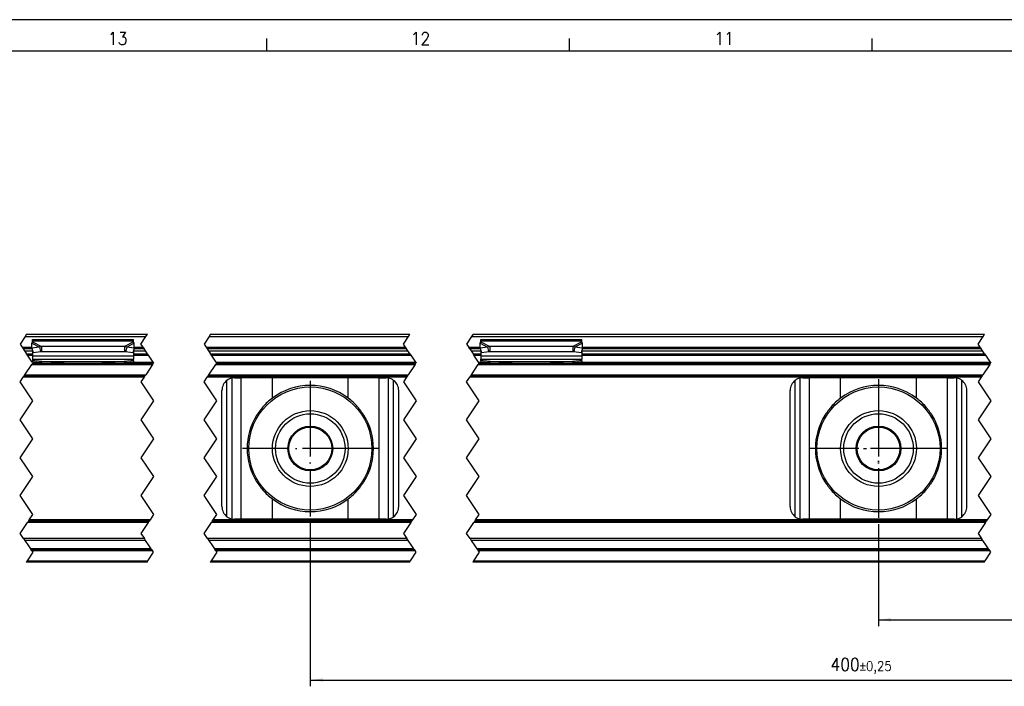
# Model space of a CAD drawing. Header units: millimetres. Extents: x -418 to 1850, y -684 to 1025.
# Tile 13 of 59: x -197 to -41, y 338 to 443. Entities that reach past the tile are written whole.
import ezdxf

# ---------------------------------------------------------------- set-up
doc = ezdxf.new("R2010")
doc.units = ezdxf.units.MM
doc.linetypes.add('DOT_CENTER', pattern=[14, 12, -1, 0, -1])
doc.layers.add('1', color=7, linetype='Continuous')
doc.styles.add('CONVERTER_12', font='txt.shx', dxfattribs={"width": 0.9})
doc.dimstyles.new('ME10_DIM_36', dxfattribs={"dimtxt": 2, "dimasz": 2, "dimexe": 1, "dimexo": 1, "dimgap": 1, "dimtad": 1, "dimdsep": 46, "dimtxsty": 'CONVERTER_12', "dimsah": 1, "dimcen": 0.09, "dimclrd": 2, "dimclre": 2, "dimclrt": 2, "dimadec": 0, "dimazin": 0, "dimtol": 1, "dimtp": 0.25, "dimtm": 0.25, "dimtfac": 0.75, "dimtdec": 0, "dimtix": 1, "dimtmove": 0, "dimatfit": 3, "dimfxl": 1, "dimtolj": 1, "dimtzin": 0, "dimarcsym": 0})
doc.dimstyles.new('ME10_DIM_40', dxfattribs={"dimtxt": 2, "dimasz": 2, "dimexe": 1, "dimexo": 1, "dimgap": 1, "dimtad": 1, "dimdsep": 46, "dimtxsty": 'CONVERTER_12', "dimsah": 1, "dimcen": 0.09, "dimclrd": 2, "dimclre": 2, "dimclrt": 2, "dimadec": 0, "dimazin": 0, "dimtol": 1, "dimtp": 0.25, "dimtm": 0.25, "dimtfac": 0.75, "dimtdec": 0, "dimtix": 1, "dimtmove": 0, "dimatfit": 3, "dimfxl": 1, "dimtolj": 1, "dimtzin": 0, "dimarcsym": 0})

# ---------------------------------------------------------------- blocks, each defined once
blk = doc.blocks.new('SOPORTE_SV2__49', base_point=(-302.89, 357.55))
at = {"color": 2, "linetype": 'DOT_CENTER'}
for p, q in [((-196.56, 393.3), (-197.35, 392.1)), ((-196.32, 393.65), (-196.56, 393.3)), ((-178.22, 392.1), (-177.42, 393.3)), ((-177.42, 393.3), (-177.18, 393.65)), ((-167.42, 393.3), (-168.22, 392.1)), ((-167.18, 393.65), (-167.42, 393.3)), ((-136.63, 392.1), (-135.84, 393.3)), ((-135.84, 393.3), (-135.6, 393.65)), ((-125.84, 393.3), (-126.63, 392.1)), ((-125.6, 393.65), (-125.84, 393.3)), ((-45.61, 392.1), (-44.81, 393.3)), ((-44.81, 393.3), (-44.58, 393.65)), ((-197.35, 392.1), (-197.02, 391.6)), ((-197.02, 391.6), (-196.99, 391.55)), ((-196.85, 391.35), (-196.99, 391.55)), ((-177.88, 391.6), (-178.22, 392.1)), ((-177.85, 391.55), (-177.88, 391.6)), ((-177.85, 391.55), (-177.72, 391.35)), ((-168.22, 392.1), (-167.88, 391.6)), ((-167.88, 391.6), (-167.85, 391.55)), ((-167.72, 391.35), (-167.85, 391.55)), ((-136.3, 391.6), (-136.63, 392.1)), ((-136.27, 391.55), (-136.3, 391.6)), ((-136.27, 391.55), (-136.13, 391.35)), ((-126.63, 392.1), (-126.3, 391.6)), ((-126.3, 391.6), (-126.27, 391.55)), ((-126.13, 391.35), (-126.27, 391.55)), ((-45.27, 391.6), (-45.61, 392.1)), ((-45.24, 391.55), (-45.27, 391.6)), ((-45.24, 391.55), (-45.11, 391.35)), ((-196.85, 391.35), (-196.65, 391.05)), ((-196.65, 391.05), (-196.32, 390.55)), ((-196.19, 390.35), (-196.32, 390.55)), ((-195.45, 389.25), (-196.19, 390.35)), ((-177.52, 391.05), (-177.72, 391.35)), ((-177.18, 390.55), (-177.52, 391.05)), ((-177.18, 390.55), (-177.05, 390.35)), ((-177.05, 390.35), (-176.32, 389.25)), ((-167.72, 391.35), (-167.52, 391.05)), ((-167.52, 391.05), (-167.18, 390.55)), ((-167.05, 390.35), (-167.18, 390.55)), ((-166.32, 389.25), (-167.05, 390.35)), ((-135.93, 391.05), (-136.13, 391.35)), ((-135.6, 390.55), (-135.93, 391.05)), ((-135.6, 390.55), (-135.47, 390.35)), ((-135.47, 390.35), (-134.73, 389.25)), ((-126.13, 391.35), (-125.93, 391.05)), ((-125.93, 391.05), (-125.6, 390.55)), ((-125.47, 390.35), (-125.6, 390.55)), ((-124.73, 389.25), (-125.47, 390.35)), ((-44.91, 391.05), (-45.11, 391.35)), ((-44.58, 390.55), (-44.91, 391.05)), ((-44.58, 390.55), (-44.44, 390.35)), ((-44.44, 390.35), (-43.71, 389.25)), ((-196.59, 387.25), (-195.52, 388.85)), ((-195.39, 389.05), (-195.52, 388.85)), ((-176.38, 388.85), (-177.45, 387.25)), ((-176.38, 388.85), (-176.25, 389.05)), ((-176.32, 389.25), (-176.22, 389.1)), ((-176.22, 389.1), (-176.25, 389.05)), ((-167.45, 387.25), (-166.38, 388.85)), ((-166.25, 389.05), (-166.38, 388.85)), ((-166.22, 389.1), (-166.32, 389.25)), ((-166.25, 389.05), (-166.22, 389.1)), ((-134.8, 388.85), (-135.87, 387.25)), ((-134.8, 388.85), (-134.67, 389.05)), ((-134.73, 389.25), (-134.63, 389.1)), ((-134.63, 389.1), (-134.67, 389.05)), ((-125.87, 387.25), (-124.8, 388.85)), ((-124.67, 389.05), (-124.8, 388.85)), ((-124.63, 389.1), (-124.73, 389.25)), ((-124.67, 389.05), (-124.63, 389.1)), ((-43.78, 388.85), (-44.84, 387.25)), ((-43.78, 388.85), (-43.64, 389.05)), ((-43.71, 389.25), (-43.61, 389.1)), ((-43.61, 389.1), (-43.64, 389.05)), ((-197.35, 386.1), (-196.85, 386.85)), ((-196.85, 386.85), (-196.72, 387.05)), ((-196.59, 387.25), (-196.72, 387.05)), ((-177.72, 386.85), (-178.22, 386.1)), ((-177.58, 387.05), (-177.72, 386.85)), ((-177.58, 387.05), (-177.45, 387.25)), ((-168.22, 386.1), (-167.72, 386.85)), ((-167.72, 386.85), (-167.58, 387.05)), ((-167.45, 387.25), (-167.58, 387.05)), ((-136.13, 386.85), (-136.63, 386.1)), ((-136, 387.05), (-136.13, 386.85)), ((-136, 387.05), (-135.87, 387.25)), ((-126.63, 386.1), (-126.13, 386.85)), ((-126.13, 386.85), (-126, 387.05)), ((-125.87, 387.25), (-126, 387.05)), ((-45.11, 386.85), (-45.61, 386.1)), ((-44.98, 387.05), (-45.11, 386.85)), ((-44.98, 387.05), (-44.84, 387.25)), ((-195.35, 383.1), (-197.35, 386.1)), ((-178.22, 386.1), (-176.22, 383.1)), ((-166.22, 383.1), (-168.22, 386.1)), ((-136.63, 386.1), (-134.63, 383.1)), ((-124.63, 383.1), (-126.63, 386.1)), ((-45.61, 386.1), (-43.61, 383.1)), ((-197.35, 380.1), (-195.35, 383.1)), ((-176.22, 383.1), (-178.22, 380.1)), ((-168.22, 380.1), (-166.22, 383.1)), ((-134.63, 383.1), (-136.63, 380.1)), ((-126.63, 380.1), (-124.63, 383.1)), ((-43.61, 383.1), (-45.61, 380.1)), ((-195.35, 377.1), (-197.35, 380.1)), ((-178.22, 380.1), (-176.22, 377.1)), ((-166.22, 377.1), (-168.22, 380.1)), ((-136.63, 380.1), (-134.63, 377.1)), ((-124.63, 377.1), (-126.63, 380.1)), ((-45.61, 380.1), (-43.61, 377.1)), ((-197.35, 374.1), (-195.35, 377.1)), ((-176.22, 377.1), (-178.22, 374.1)), ((-168.22, 374.1), (-166.22, 377.1)), ((-134.63, 377.1), (-136.63, 374.1)), ((-126.63, 374.1), (-124.63, 377.1)), ((-43.61, 377.1), (-45.61, 374.1)), ((-195.35, 371.1), (-197.35, 374.1)), ((-178.22, 374.1), (-176.22, 371.1)), ((-166.22, 371.1), (-168.22, 374.1)), ((-136.63, 374.1), (-134.63, 371.1)), ((-124.63, 371.1), (-126.63, 374.1)), ((-45.61, 374.1), (-43.61, 371.1)), ((-197.35, 368.1), (-195.35, 371.1)), ((-176.22, 371.1), (-178.22, 368.1)), ((-168.22, 368.1), (-166.22, 371.1)), ((-134.63, 371.1), (-136.63, 368.1)), ((-126.63, 368.1), (-124.63, 371.1)), ((-43.61, 371.1), (-45.61, 368.1)), ((-195.35, 365.1), (-197.35, 368.1)), ((-178.22, 368.1), (-176.22, 365.1)), ((-166.22, 365.1), (-168.22, 368.1)), ((-136.63, 368.1), (-134.63, 365.1)), ((-124.63, 365.1), (-126.63, 368.1)), ((-45.61, 368.1), (-43.61, 365.1)), ((-195.92, 364.25), (-195.35, 365.1)), ((-176.22, 365.1), (-176.78, 364.25)), ((-166.78, 364.25), (-166.22, 365.1)), ((-134.63, 365.1), (-135.2, 364.25)), ((-125.2, 364.25), (-124.63, 365.1)), ((-43.61, 365.1), (-44.18, 364.25)), ((-197.35, 362.1), (-196.19, 363.85)), ((-196.05, 364.05), (-196.19, 363.85)), ((-196.05, 364.05), (-195.92, 364.25)), ((-177.05, 363.85), (-178.22, 362.1)), ((-177.05, 363.85), (-176.92, 364.05)), ((-176.78, 364.25), (-176.92, 364.05)), ((-168.22, 362.1), (-167.05, 363.85)), ((-166.92, 364.05), (-167.05, 363.85)), ((-166.92, 364.05), (-166.78, 364.25)), ((-135.47, 363.85), (-136.63, 362.1)), ((-135.47, 363.85), (-135.33, 364.05)), ((-135.2, 364.25), (-135.33, 364.05)), ((-126.63, 362.1), (-125.47, 363.85)), ((-125.33, 364.05), (-125.47, 363.85)), ((-125.33, 364.05), (-125.2, 364.25)), ((-44.44, 363.85), (-45.61, 362.1)), ((-44.44, 363.85), (-44.31, 364.05)), ((-44.18, 364.25), (-44.31, 364.05)), ((-196.8, 361.27), (-197.35, 362.1)), ((-178.22, 362.1), (-177.66, 361.27)), ((-167.66, 361.27), (-168.22, 362.1)), ((-136.63, 362.1), (-136.08, 361.27)), ((-126.08, 361.27), (-126.63, 362.1)), ((-45.61, 362.1), (-45.05, 361.27)), ((-196.8, 361.27), (-196.61, 360.99)), ((-196.61, 360.99), (-196.4, 360.66)), ((-196.4, 360.66), (-196.26, 360.46)), ((-196.26, 360.46), (-195.73, 359.67)), ((-177.47, 360.99), (-177.66, 361.27)), ((-177.26, 360.66), (-177.47, 360.99)), ((-177.12, 360.46), (-177.26, 360.66)), ((-176.59, 359.67), (-177.12, 360.46)), ((-167.66, 361.27), (-167.47, 360.99)), ((-167.47, 360.99), (-167.26, 360.66)), ((-167.26, 360.66), (-167.12, 360.46)), ((-167.12, 360.46), (-166.59, 359.67)), ((-135.89, 360.99), (-136.08, 361.27)), ((-135.68, 360.66), (-135.89, 360.99)), ((-135.54, 360.46), (-135.68, 360.66)), ((-135.01, 359.67), (-135.54, 360.46)), ((-126.08, 361.27), (-125.89, 360.99)), ((-125.89, 360.99), (-125.68, 360.66)), ((-125.68, 360.66), (-125.54, 360.46)), ((-125.54, 360.46), (-125.01, 359.67)), ((-44.87, 360.99), (-45.05, 361.27)), ((-44.65, 360.66), (-44.87, 360.99)), ((-44.52, 360.46), (-44.65, 360.66)), ((-43.99, 359.67), (-44.52, 360.46)), ((-195.35, 359.1), (-196.25, 357.75)), ((-195.73, 359.67), (-195.65, 359.55)), ((-195.52, 359.35), (-195.65, 359.55)), ((-195.52, 359.35), (-195.35, 359.1)), ((-177.12, 357.75), (-176.22, 359.1)), ((-176.52, 359.55), (-176.59, 359.67)), ((-176.52, 359.55), (-176.38, 359.35)), ((-176.22, 359.1), (-176.38, 359.35)), ((-166.22, 359.1), (-167.12, 357.75)), ((-166.59, 359.67), (-166.52, 359.55)), ((-166.38, 359.35), (-166.52, 359.55)), ((-166.38, 359.35), (-166.22, 359.1)), ((-135.53, 357.75), (-134.63, 359.1)), ((-134.93, 359.55), (-135.01, 359.67)), ((-134.93, 359.55), (-134.8, 359.35)), ((-134.63, 359.1), (-134.8, 359.35)), ((-124.63, 359.1), (-125.53, 357.75)), ((-125.01, 359.67), (-124.93, 359.55)), ((-124.8, 359.35), (-124.93, 359.55)), ((-124.8, 359.35), (-124.63, 359.1)), ((-44.51, 357.75), (-43.61, 359.1)), ((-43.91, 359.55), (-43.99, 359.67)), ((-43.91, 359.55), (-43.78, 359.35)), ((-43.61, 359.1), (-43.78, 359.35)), ((-196.25, 357.75), (-196.39, 357.55)), ((-177.25, 357.55), (-177.12, 357.75)), ((-167.12, 357.75), (-167.25, 357.55)), ((-135.67, 357.55), (-135.53, 357.75)), ((-125.53, 357.75), (-125.67, 357.55)), ((-44.64, 357.55), (-44.51, 357.75))]:
    blk.add_line(p, q, dxfattribs=at)
at = {"color": 3, "linetype": 'Continuous'}
for p, q in [((-196.56, 393.3), (-177.42, 393.3)), ((-167.42, 393.3), (-135.84, 393.3)), ((-125.84, 393.3), (-44.81, 393.3)), ((-197.02, 391.6), (-195.48, 391.6)), ((-195.5, 392.23), (-194.31, 391.61)), ((-195.39, 392.61), (-179.39, 392.61)), ((-195.39, 392.43), (-193.98, 391.7)), ((-179.39, 392.43), (-180.8, 391.7)), ((-179.28, 392.23), (-180.47, 391.61)), ((-179.3, 391.6), (-177.88, 391.6)), ((-167.88, 391.6), (-136.3, 391.6)), ((-126.3, 391.6), (-124.48, 391.6)), ((-124.5, 392.23), (-123.31, 391.61)), ((-124.39, 392.61), (-108.39, 392.61)), ((-124.39, 392.43), (-122.98, 391.7)), ((-108.39, 392.43), (-109.8, 391.7)), ((-108.28, 392.23), (-109.47, 391.61)), ((-108.3, 391.6), (-45.27, 391.6)), ((-195.46, 391.35), (-196.85, 391.35)), ((-196.65, 391.05), (-195.39, 391.05)), ((-196.19, 390.35), (-195.39, 390.35)), ((-195.39, 390.21), (-179.39, 390.21)), ((-179.39, 391.05), (-177.52, 391.05)), ((-179.39, 390.35), (-177.05, 390.35)), ((-177.72, 391.35), (-179.32, 391.35)), ((-136.13, 391.35), (-167.72, 391.35)), ((-167.52, 391.05), (-135.93, 391.05)), ((-167.05, 390.35), (-135.47, 390.35)), ((-124.46, 391.35), (-126.13, 391.35)), ((-125.93, 391.05), (-124.39, 391.05)), ((-125.47, 390.35), (-124.39, 390.35)), ((-124.39, 390.21), (-108.39, 390.21)), ((-108.39, 391.05), (-44.91, 391.05)), ((-108.39, 390.35), (-44.44, 390.35)), ((-45.11, 391.35), (-108.32, 391.35)), ((-195.52, 388.85), (-176.38, 388.85)), ((-193.9, 389.33), (-180.88, 389.33)), ((-193.9, 389.15), (-193.9, 389.22)), ((-180.88, 389.22), (-180.88, 389.15)), ((-179.39, 389.25), (-176.32, 389.25)), ((-166.38, 388.85), (-134.8, 388.85)), ((-166.32, 389.25), (-134.73, 389.25)), ((-124.8, 388.85), (-43.78, 388.85)), ((-124.73, 389.25), (-124.3, 389.25)), ((-122.9, 389.33), (-109.88, 389.33)), ((-122.9, 389.15), (-122.9, 389.22)), ((-109.88, 389.22), (-109.88, 389.15)), ((-108.39, 389.25), (-43.71, 389.25)), ((-177.72, 386.85), (-196.85, 386.85)), ((-196.59, 387.25), (-177.45, 387.25)), ((-136.13, 386.85), (-167.72, 386.85)), ((-167.45, 387.25), (-135.87, 387.25)), ((-45.11, 386.85), (-126.13, 386.85)), ((-125.87, 387.25), (-44.84, 387.25)), ((-164.59, 364.75), (-164.59, 386.35)), ((-163.79, 364.39), (-163.79, 386.71)), ((-162.32, 364.35), (-162.32, 386.75)), ((-157.4, 383.54), (-157.4, 386.75)), ((-145.38, 383.54), (-145.38, 386.75)), ((-140.46, 364.35), (-140.46, 386.75)), ((-138.99, 364.39), (-138.99, 386.71)), ((-138.19, 364.75), (-138.19, 386.35)), ((-74.59, 364.75), (-74.59, 386.35)), ((-73.79, 364.39), (-73.79, 386.71)), ((-72.32, 364.35), (-72.32, 386.75)), ((-67.4, 383.54), (-67.4, 386.75)), ((-55.38, 383.54), (-55.38, 386.75)), ((-50.46, 364.35), (-50.46, 386.75)), ((-48.99, 364.39), (-48.99, 386.71)), ((-48.19, 364.75), (-48.19, 386.35)), ((-157.4, 364.35), (-157.4, 367.56)), ((-145.38, 364.35), (-145.38, 367.56)), ((-67.4, 364.35), (-67.4, 367.56)), ((-55.38, 364.35), (-55.38, 367.56)), ((-177.05, 363.85), (-196.19, 363.85)), ((-176.78, 364.25), (-195.92, 364.25)), ((-135.47, 363.85), (-167.05, 363.85)), ((-135.2, 364.25), (-166.78, 364.25)), ((-44.44, 363.85), (-125.47, 363.85)), ((-44.18, 364.25), (-125.2, 364.25)), ((-177.47, 360.99), (-196.61, 360.99)), ((-135.89, 360.99), (-167.47, 360.99)), ((-44.87, 360.99), (-125.89, 360.99)), ((-176.59, 359.67), (-195.73, 359.67)), ((-176.38, 359.35), (-195.52, 359.35)), ((-135.01, 359.67), (-166.59, 359.67)), ((-134.8, 359.35), (-166.38, 359.35)), ((-43.99, 359.67), (-125.01, 359.67)), ((-43.78, 359.35), (-124.8, 359.35)), ((-196.25, 357.75), (-177.12, 357.75)), ((-167.12, 357.75), (-135.53, 357.75)), ((-125.53, 357.75), (-44.51, 357.75))]:
    blk.add_line(p, q, dxfattribs=at)
at = {"color": 7, "linetype": 'Continuous'}
for p, q in [((-196.32, 393.65), (-177.18, 393.65)), ((-167.18, 393.65), (-135.6, 393.65)), ((-125.6, 393.65), (-44.58, 393.65)), ((-196.99, 391.55), (-195.48, 391.55)), ((-195.48, 391.43), (-195.5, 392.23)), ((-194.31, 391.61), (-195.48, 391.43)), ((-195.39, 392.82), (-179.39, 392.82)), ((-195.39, 392.61), (-195.39, 392.82)), ((-195.39, 392.43), (-195.39, 392.61)), ((-194.31, 391.61), (-194.2, 391.17)), ((-180.8, 391.7), (-193.98, 391.7)), ((-193.98, 391.7), (-193.98, 391.19)), ((-180.8, 391.7), (-180.8, 391.19)), ((-180.47, 391.61), (-180.58, 391.17)), ((-179.3, 391.43), (-180.47, 391.61)), ((-179.39, 392.61), (-179.39, 392.82)), ((-179.39, 392.43), (-179.39, 392.61)), ((-179.3, 391.43), (-179.28, 392.23)), ((-179.3, 391.55), (-177.85, 391.55)), ((-167.85, 391.55), (-136.27, 391.55)), ((-126.27, 391.55), (-124.48, 391.55)), ((-124.48, 391.43), (-124.5, 392.23)), ((-123.31, 391.61), (-124.48, 391.43)), ((-124.39, 392.82), (-108.39, 392.82)), ((-124.39, 392.61), (-124.39, 392.82)), ((-124.39, 392.43), (-124.39, 392.61)), ((-123.31, 391.61), (-123.2, 391.17)), ((-109.8, 391.7), (-122.98, 391.7)), ((-122.98, 391.7), (-122.98, 391.19)), ((-109.8, 391.7), (-109.8, 391.19)), ((-109.47, 391.61), (-109.58, 391.17)), ((-108.3, 391.43), (-109.47, 391.61)), ((-108.39, 392.61), (-108.39, 392.82)), ((-108.39, 392.43), (-108.39, 392.61)), ((-108.3, 391.43), (-108.28, 392.23)), ((-108.3, 391.55), (-45.24, 391.55)), ((-196.32, 390.55), (-195.39, 390.55)), ((-195.48, 391.43), (-195.3, 390.7)), ((-195.39, 391.08), (-195.39, 390.21)), ((-195.39, 390.21), (-195.39, 389.72)), ((-194.12, 390.88), (-195.3, 390.7)), ((-194.2, 391.17), (-194.12, 390.88)), ((-193.98, 391.19), (-193.98, 390.85)), ((-180.8, 390.85), (-193.98, 390.85)), ((-180.8, 391.19), (-180.8, 390.85)), ((-180.58, 391.17), (-180.66, 390.88)), ((-179.48, 390.7), (-180.66, 390.88)), ((-179.3, 391.43), (-179.48, 390.7)), ((-179.39, 391.08), (-179.39, 390.21)), ((-179.39, 390.55), (-177.18, 390.55)), ((-179.39, 390.21), (-179.39, 389.72)), ((-167.18, 390.55), (-135.6, 390.55)), ((-125.6, 390.55), (-124.39, 390.55)), ((-124.48, 391.43), (-124.3, 390.7)), ((-124.39, 391.08), (-124.39, 390.21)), ((-124.39, 390.21), (-124.39, 389.72)), ((-123.12, 390.88), (-124.3, 390.7)), ((-123.2, 391.17), (-123.12, 390.88)), ((-122.98, 391.19), (-122.98, 390.85)), ((-109.8, 390.85), (-122.98, 390.85)), ((-109.8, 391.19), (-109.8, 390.85)), ((-109.58, 391.17), (-109.66, 390.88)), ((-108.48, 390.7), (-109.66, 390.88)), ((-108.3, 391.43), (-108.48, 390.7)), ((-108.39, 391.08), (-108.39, 390.21)), ((-108.39, 390.55), (-44.58, 390.55)), ((-108.39, 390.21), (-108.39, 389.72)), ((-195.39, 389.72), (-195.39, 389.44)), ((-195.39, 389.72), (-179.39, 389.72)), ((-195.39, 389.44), (-195.39, 389.26)), ((-195.39, 389.05), (-192.63, 389.05)), ((-190.39, 389.06), (-193.9, 389.33)), ((-193.9, 389.22), (-193.9, 389.33)), ((-193.9, 389.15), (-192.63, 389.05)), ((-192.63, 389.05), (-182.15, 389.05)), ((-180.88, 389.33), (-184.39, 389.06)), ((-182.15, 389.05), (-180.88, 389.15)), ((-182.15, 389.05), (-179.39, 389.05)), ((-180.88, 389.33), (-180.88, 389.22)), ((-179.39, 389.44), (-179.39, 389.72)), ((-179.39, 389.44), (-179.39, 389.26)), ((-179.39, 389.26), (-179.39, 389.05)), ((-179.39, 389.05), (-176.25, 389.05)), ((-166.25, 389.05), (-134.67, 389.05)), ((-124.67, 389.05), (-121.63, 389.05)), ((-124.39, 389.72), (-108.39, 389.72)), ((-124.39, 389.44), (-124.39, 389.72)), ((-124.39, 389.44), (-124.39, 389.26)), ((-122.9, 389.22), (-122.9, 389.33)), ((-119.39, 389.06), (-122.9, 389.33)), ((-122.9, 389.15), (-121.63, 389.05)), ((-121.63, 389.05), (-111.15, 389.05)), ((-109.88, 389.33), (-113.39, 389.06)), ((-111.15, 389.05), (-109.88, 389.15)), ((-111.15, 389.05), (-108.39, 389.05)), ((-109.88, 389.33), (-109.88, 389.22)), ((-108.39, 389.44), (-108.39, 389.72)), ((-108.39, 389.44), (-108.39, 389.26)), ((-108.39, 389.26), (-108.39, 389.05)), ((-108.39, 389.05), (-43.64, 389.05)), ((-196.72, 387.05), (-177.58, 387.05)), ((-167.58, 387.05), (-136, 387.05)), ((-126, 387.05), (-44.98, 387.05)), ((-163.39, 386.75), (-162.32, 386.75)), ((-157.4, 386.75), (-162.32, 386.75)), ((-145.38, 386.75), (-157.4, 386.75)), ((-140.46, 386.75), (-145.38, 386.75)), ((-140.46, 386.75), (-139.39, 386.75)), ((-73.39, 386.75), (-72.32, 386.75)), ((-67.4, 386.75), (-72.32, 386.75)), ((-55.38, 386.75), (-67.4, 386.75)), ((-50.46, 386.75), (-55.38, 386.75)), ((-50.46, 386.75), (-49.39, 386.75)), ((-165.39, 366.35), (-165.39, 384.75)), ((-137.39, 366.35), (-137.39, 384.75)), ((-75.39, 366.35), (-75.39, 384.75)), ((-47.39, 366.35), (-47.39, 384.75)), ((-176.92, 364.05), (-196.05, 364.05)), ((-135.33, 364.05), (-166.92, 364.05)), ((-162.32, 364.35), (-163.39, 364.35)), ((-157.4, 364.35), (-162.32, 364.35)), ((-145.38, 364.35), (-157.4, 364.35)), ((-140.46, 364.35), (-145.38, 364.35)), ((-139.39, 364.35), (-140.46, 364.35)), ((-44.31, 364.05), (-125.33, 364.05)), ((-72.32, 364.35), (-73.39, 364.35)), ((-67.4, 364.35), (-72.32, 364.35)), ((-55.38, 364.35), (-67.4, 364.35)), ((-50.46, 364.35), (-55.38, 364.35)), ((-49.39, 364.35), (-50.46, 364.35)), ((-177.66, 361.27), (-196.8, 361.27)), ((-136.08, 361.27), (-167.66, 361.27)), ((-45.05, 361.27), (-126.08, 361.27)), ((-176.52, 359.55), (-195.65, 359.55)), ((-134.93, 359.55), (-166.52, 359.55)), ((-43.91, 359.55), (-124.93, 359.55)), ((-177.25, 357.55), (-196.39, 357.55)), ((-135.67, 357.55), (-167.25, 357.55)), ((-44.64, 357.55), (-125.67, 357.55))]:
    blk.add_line(p, q, dxfattribs=at)
for centre, radius in [((-151.39, 375.55), 9.75), ((-61.39, 375.55), 9.75), ((-151.39, 375.55), 6), ((-151.39, 375.55), 5.5), ((-61.39, 375.55), 6), ((-61.39, 375.55), 5.5), ((-151.39, 375.55), 3.55), ((-61.39, 375.55), 3.55), ((-151.39, 375.55), 3.4), ((-61.39, 375.55), 3.4)]:
    blk.add_circle(centre, radius, dxfattribs=at)
for centre, radius, start, end in [((-163.39, 384.75), 2, 126.8699, 180), ((-163.39, 384.75), 2, 101.598, 126.8699), ((-163.39, 384.75), 2, 90, 101.598), ((-151.39, 375.55), 10, 53.076, 126.924), ((-139.39, 384.75), 2, 78.402, 90), ((-139.39, 384.75), 2, 53.1301, 78.402), ((-139.39, 384.75), 2, 360, 53.1301), ((-73.39, 384.75), 2, 126.8699, 180), ((-73.39, 384.75), 2, 101.598, 126.8699), ((-73.39, 384.75), 2, 90, 101.598), ((-61.39, 375.55), 10, 53.076, 126.924), ((-49.39, 384.75), 2, 78.402, 90), ((-49.39, 384.75), 2, 53.1301, 78.402), ((-49.39, 384.75), 2, 0, 53.1301), ((-151.39, 375.55), 10, 126.924, 138.5708), ((-151.39, 375.55), 10, 41.4292, 53.076), ((-61.39, 375.55), 10, 126.924, 138.5708), ((-61.39, 375.55), 10, 41.4292, 53.076), ((-151.39, 375.55), 10, 148.2362, 211.7638), ((-151.39, 375.55), 10, 328.2363, 31.7637), ((-61.39, 375.55), 10, 148.2362, 211.7638), ((-61.39, 375.55), 10, 328.2363, 31.7637), ((-151.39, 375.55), 10, 221.4292, 233.076), ((-151.39, 375.55), 10, 306.924, 318.5708), ((-61.39, 375.55), 10, 221.4292, 233.076), ((-61.39, 375.55), 10, 306.924, 318.5708), ((-151.39, 375.55), 10, 233.076, 306.924), ((-61.39, 375.55), 10, 233.076, 306.924), ((-163.39, 366.35), 2, 180, 233.1301), ((-139.39, 366.35), 2, 306.8699, 360), ((-73.39, 366.35), 2, 180, 233.1301), ((-49.39, 366.35), 2, 306.8699, 360), ((-163.39, 366.35), 2, 233.1301, 258.402), ((-163.39, 366.35), 2, 258.402, 270), ((-139.39, 366.35), 2, 270, 281.598), ((-139.39, 366.35), 2, 281.598, 306.8699), ((-73.39, 366.35), 2, 233.1301, 258.402), ((-73.39, 366.35), 2, 258.402, 270), ((-49.39, 366.35), 2, 270, 281.598), ((-49.39, 366.35), 2, 281.598, 306.8699)]:
    blk.add_arc(centre, radius, start, end, dxfattribs=at)
for points, knots in [([(-195.5, 392.23), (-195.49, 392.24), (-195.47, 392.28), (-195.45, 392.34), (-195.42, 392.39), (-195.4, 392.42), (-195.39, 392.43)], [0, 0, 0, 0, 0.0583422, 0.1234865, 0.1799189, 0.2333289, 0.2333289, 0.2333289, 0.2333289]), ([(-193.98, 391.7), (-194, 391.7), (-194.06, 391.69), (-194.14, 391.66), (-194.23, 391.64), (-194.28, 391.62), (-194.31, 391.61)], [0, 0, 0, 0, 0.0849289, 0.1704941, 0.256711, 0.3435204, 0.3435204, 0.3435204, 0.3435204]), ([(-180.47, 391.61), (-180.5, 391.62), (-180.55, 391.64), (-180.64, 391.66), (-180.72, 391.69), (-180.78, 391.7), (-180.8, 391.7)], [0, 0, 0, 0, 0.0868093, 0.1730263, 0.2625573, 0.3435203, 0.3435203, 0.3435203, 0.3435203]), ([(-179.28, 392.23), (-179.29, 392.25), (-179.31, 392.28), (-179.33, 392.34), (-179.36, 392.39), (-179.38, 392.42), (-179.39, 392.43)], [0, 0, 0, 0, 0.0630544, 0.1234867, 0.1753749, 0.2333288, 0.2333288, 0.2333288, 0.2333288]), ([(-124.5, 392.23), (-124.49, 392.25), (-124.47, 392.29), (-124.44, 392.34), (-124.42, 392.39), (-124.4, 392.42), (-124.39, 392.43)], [0, 0, 0, 0, 0.0669463, 0.1234866, 0.1837172, 0.233329, 0.233329, 0.233329, 0.233329]), ([(-122.98, 391.7), (-123, 391.7), (-123.06, 391.69), (-123.14, 391.66), (-123.23, 391.64), (-123.28, 391.62), (-123.31, 391.61)], [0, 0, 0, 0, 0.080963, 0.170494, 0.2598164, 0.3435202, 0.3435202, 0.3435202, 0.3435202]), ([(-109.47, 391.61), (-109.5, 391.62), (-109.56, 391.64), (-109.64, 391.66), (-109.72, 391.69), (-109.78, 391.7), (-109.8, 391.7)], [0, 0, 0, 0, 0.0909021, 0.1730263, 0.2585914, 0.3435203, 0.3435203, 0.3435203, 0.3435203]), ([(-108.28, 392.23), (-108.29, 392.25), (-108.31, 392.28), (-108.33, 392.34), (-108.36, 392.39), (-108.38, 392.42), (-108.39, 392.43)], [0, 0, 0, 0, 0.0630544, 0.1234867, 0.1837173, 0.233329, 0.233329, 0.233329, 0.233329]), ([(-193.98, 390.85), (-193.99, 390.85), (-194.01, 390.85), (-194.05, 390.86), (-194.09, 390.87), (-194.11, 390.88), (-194.12, 390.88)], [0, 0, 0, 0, 0.0383658, 0.0760959, 0.1140041, 0.1512902, 0.1512902, 0.1512902, 0.1512902]), ([(-180.66, 390.88), (-180.67, 390.88), (-180.69, 390.87), (-180.73, 390.86), (-180.77, 390.85), (-180.79, 390.85), (-180.8, 390.85)], [0, 0, 0, 0, 0.0372861, 0.0751943, 0.1129244, 0.1512902, 0.1512902, 0.1512902, 0.1512902]), ([(-122.98, 390.85), (-122.99, 390.85), (-123.01, 390.85), (-123.05, 390.86), (-123.09, 390.87), (-123.11, 390.88), (-123.12, 390.88)], [0, 0, 0, 0, 0.0383658, 0.0760959, 0.1140041, 0.1512902, 0.1512902, 0.1512902, 0.1512902]), ([(-109.66, 390.88), (-109.67, 390.88), (-109.69, 390.87), (-109.73, 390.86), (-109.77, 390.85), (-109.79, 390.85), (-109.8, 390.85)], [0, 0, 0, 0, 0.0372861, 0.0751943, 0.1129244, 0.1512902, 0.1512902, 0.1512902, 0.1512902]), ([(-193.9, 389.33), (-194.02, 389.34), (-194.27, 389.36), (-194.64, 389.39), (-195.02, 389.42), (-195.27, 389.43), (-195.39, 389.44)], [0, 0, 0, 0, 0.373696, 0.747543, 1.121146, 1.494893, 1.494893, 1.494893, 1.494893]), ([(-195.39, 389.26), (-195.27, 389.25), (-195.02, 389.23), (-194.64, 389.2), (-194.27, 389.18), (-194.02, 389.16), (-193.9, 389.15)], [0, 0, 0, 0, 0.373697, 0.747255, 1.121047, 1.494694, 1.494694, 1.494694, 1.494694]), ([(-179.39, 389.44), (-179.51, 389.43), (-179.76, 389.42), (-180.14, 389.39), (-180.51, 389.36), (-180.76, 389.34), (-180.88, 389.33)], [0, 0, 0, 0, 0.373742, 0.74735, 1.121197, 1.494893, 1.494893, 1.494893, 1.494893]), ([(-180.88, 389.15), (-180.76, 389.16), (-180.51, 389.18), (-180.14, 389.2), (-179.76, 389.23), (-179.51, 389.25), (-179.39, 389.26)], [0, 0, 0, 0, 0.373648, 0.747439, 1.120992, 1.494694, 1.494694, 1.494694, 1.494694]), ([(-122.9, 389.33), (-123.02, 389.34), (-123.27, 389.36), (-123.64, 389.39), (-124.02, 389.42), (-124.27, 389.43), (-124.39, 389.44)], [0, 0, 0, 0, 0.373701, 0.747543, 1.121146, 1.494893, 1.494893, 1.494893, 1.494893]), ([(-124.39, 389.26), (-124.27, 389.25), (-124.02, 389.23), (-123.64, 389.2), (-123.27, 389.18), (-123.02, 389.16), (-122.9, 389.15)], [0, 0, 0, 0, 0.373702, 0.747255, 1.121052, 1.494694, 1.494694, 1.494694, 1.494694]), ([(-108.39, 389.44), (-108.51, 389.43), (-108.76, 389.42), (-109.14, 389.39), (-109.51, 389.36), (-109.76, 389.34), (-109.88, 389.33)], [0, 0, 0, 0, 0.373742, 0.74735, 1.121197, 1.494893, 1.494893, 1.494893, 1.494893]), ([(-109.88, 389.15), (-109.76, 389.16), (-109.51, 389.18), (-109.14, 389.2), (-108.76, 389.23), (-108.51, 389.25), (-108.39, 389.26)], [0, 0, 0, 0, 0.373642, 0.747439, 1.120997, 1.494694, 1.494694, 1.494694, 1.494694]), ([(-158.89, 382.17), (-158.97, 382.06), (-159.15, 381.84), (-159.4, 381.5), (-159.65, 381.16), (-159.81, 380.93), (-159.89, 380.81)], [0, 0, 0, 0, 0.418104, 0.842646, 1.25962, 1.685167, 1.685167, 1.685167, 1.685167]), ([(-142.89, 380.81), (-142.97, 380.93), (-143.13, 381.16), (-143.38, 381.5), (-143.63, 381.84), (-143.81, 382.06), (-143.89, 382.17)], [0, 0, 0, 0, 0.425548, 0.842522, 1.267064, 1.685169, 1.685169, 1.685169, 1.685169]), ([(-68.89, 382.17), (-68.97, 382.06), (-69.15, 381.84), (-69.4, 381.5), (-69.65, 381.16), (-69.81, 380.93), (-69.89, 380.81)], [0, 0, 0, 0, 0.418104, 0.842646, 1.25962, 1.685167, 1.685167, 1.685167, 1.685167]), ([(-52.89, 380.81), (-52.97, 380.93), (-53.13, 381.16), (-53.38, 381.5), (-53.63, 381.84), (-53.81, 382.06), (-53.89, 382.17)], [0, 0, 0, 0, 0.425548, 0.842522, 1.267064, 1.685169, 1.685169, 1.685169, 1.685169]), ([(-159.89, 370.29), (-159.81, 370.17), (-159.65, 369.94), (-159.4, 369.6), (-159.15, 369.26), (-158.97, 369.04), (-158.89, 368.93)], [0, 0, 0, 0, 0.425548, 0.842521, 1.267063, 1.685167, 1.685167, 1.685167, 1.685167]), ([(-143.89, 368.93), (-143.81, 369.04), (-143.63, 369.26), (-143.38, 369.6), (-143.13, 369.94), (-142.97, 370.17), (-142.89, 370.29)], [0, 0, 0, 0, 0.418104, 0.842647, 1.259621, 1.685169, 1.685169, 1.685169, 1.685169]), ([(-69.89, 370.29), (-69.81, 370.17), (-69.65, 369.94), (-69.4, 369.6), (-69.15, 369.26), (-68.97, 369.04), (-68.89, 368.93)], [0, 0, 0, 0, 0.425548, 0.842521, 1.267063, 1.685167, 1.685167, 1.685167, 1.685167]), ([(-53.89, 368.93), (-53.81, 369.04), (-53.63, 369.26), (-53.38, 369.6), (-53.13, 369.94), (-52.97, 370.17), (-52.89, 370.29)], [0, 0, 0, 0, 0.418104, 0.842647, 1.259621, 1.685169, 1.685169, 1.685169, 1.685169])]:
    blk.add_open_spline(points, degree=3, knots=knots, dxfattribs=at)
at = {"layer": '1', "color": 2, "linetype": 'DOT_CENTER'}
for p, q in [((-151.39, 386.3), (-151.39, 364.8)), ((-61.39, 386.55), (-61.39, 364.55)), ((-61.39, 386.55), (-61.39, 364.55)), ((-61.39, 386.55), (-61.39, 364.55)), ((-61.39, 386.3), (-61.39, 364.8)), ((-140.64, 375.55), (-162.14, 375.55)), ((-50.39, 375.55), (-72.39, 375.55)), ((-50.39, 375.55), (-72.39, 375.55)), ((-50.39, 375.55), (-72.39, 375.55)), ((-50.64, 375.55), (-72.14, 375.55))]:
    blk.add_line(p, q, dxfattribs=at)
blk = doc.blocks.new('*D100')
at = {"layer": '1', "color": 2, "linetype": 'Continuous'}
for p, q in [((29.61, 367.05), (29.61, 337.87)), ((-151.39, 363.8), (-151.39, 337.87)), ((-151.39, 338.87), (29.61, 338.87))]:
    blk.add_line(p, q, dxfattribs=at)
at = {"layer": '1', "color": 2}
for points in [[(-149.39, 339.13), (-149.39, 338.61), (-151.39, 338.87)], [(27.61, 338.61), (27.61, 339.13), (29.61, 338.87)]]:
    blk.add_solid(points, dxfattribs=at)
at = {"layer": '1', "color": 2, "insert": (-68.99, 339.87), "char_height": 2, "attachment_point": 7, "rotation": 0.0001, "line_spacing_factor": 0.60024, "style": 'CONVERTER_12'}
blk.add_mtext('\\C2;400\\C2;\\H1.5;{\\Fgdt;`}0,25', dxfattribs=at)
blk = doc.blocks.new('*D104')
at = {"layer": '1', "color": 2, "linetype": 'Continuous'}
for p, q in [((29.61, 367.05), (29.61, 347.41)), ((-61.39, 363.55), (-61.39, 347.41)), ((-61.39, 348.41), (29.61, 348.41))]:
    blk.add_line(p, q, dxfattribs=at)
at = {"layer": '1', "color": 2}
for points in [[(-59.39, 348.68), (-59.39, 348.15), (-61.39, 348.41)], [(27.61, 348.15), (27.61, 348.68), (29.61, 348.41)]]:
    blk.add_solid(points, dxfattribs=at)
at = {"layer": '1', "color": 2, "insert": (-21.38, 349.41), "char_height": 2, "attachment_point": 7, "rotation": 0.0001, "line_spacing_factor": 0.60024, "style": 'CONVERTER_12'}
blk.add_mtext('\\C2;200\\C2;\\H1.5;{\\Fgdt;`}0,25', dxfattribs=at)
blk = doc.blocks.new('_A1', base_point=(416.98, -145.5))
at = {"layer": '1', "color": 2, "linetype": 'Continuous'}
for p, q in [((421.98, 443.5), (-418.02, 443.5)), ((-158.32, 440.5), (-158.32, 438.5)), ((-110.38, 440.5), (-110.38, 438.5)), ((-62.44, 440.5), (-62.44, 438.5))]:
    blk.add_line(p, q, dxfattribs=at)
at = {"layer": '1', "color": 7, "linetype": 'Continuous'}
blk.add_line((416.98, 438.5), (-398.02, 438.5), dxfattribs=at)
at = {"layer": '1', "color": 2, "char_height": 2, "attachment_point": 4, "line_spacing_factor": 1.20048, "style": 'CONVERTER_12'}
for s, insert in [('13', (-183.44, 440.52)), ('12', (-135.49, 440.52)), ('11', (-87.39, 440.52))]:
    blk.add_mtext(s, dxfattribs=dict(at, insert=insert))
blk = doc.blocks.new('Front3', base_point=(-215.39, 375.6))
blk.add_blockref('SOPORTE_SV2__49', (-302.89, 357.55))
at = {"layer": '1'}
for base, p2, dimstyle, picture, middle in [((-151.39, 338.87), (-151.39, 364.8), 'ME10_DIM_36', '*D100', (-63.505, 340.87)), ((-61.39, 348.412), (-61.39, 364.55), 'ME10_DIM_40', '*D104', (-15.89, 350.412))]:
    dim = blk.add_linear_dim(base=base, p1=(29.61, 368.05), p2=p2, dimstyle=dimstyle, dxfattribs=at)
    dim.commit()
    dim.dimension.update_dxf_attribs({"geometry": picture, "text_midpoint": middle, "text_rotation": 0.00014})

msp = doc.modelspace()

# ---------------------------------------------------------------- block references
for name, p in [('_A1', (416.98, -145.5)), ('Front3', (-215.39, 375.6))]:
    msp.add_blockref(name, p)

doc.saveas('drawing.dxf')
